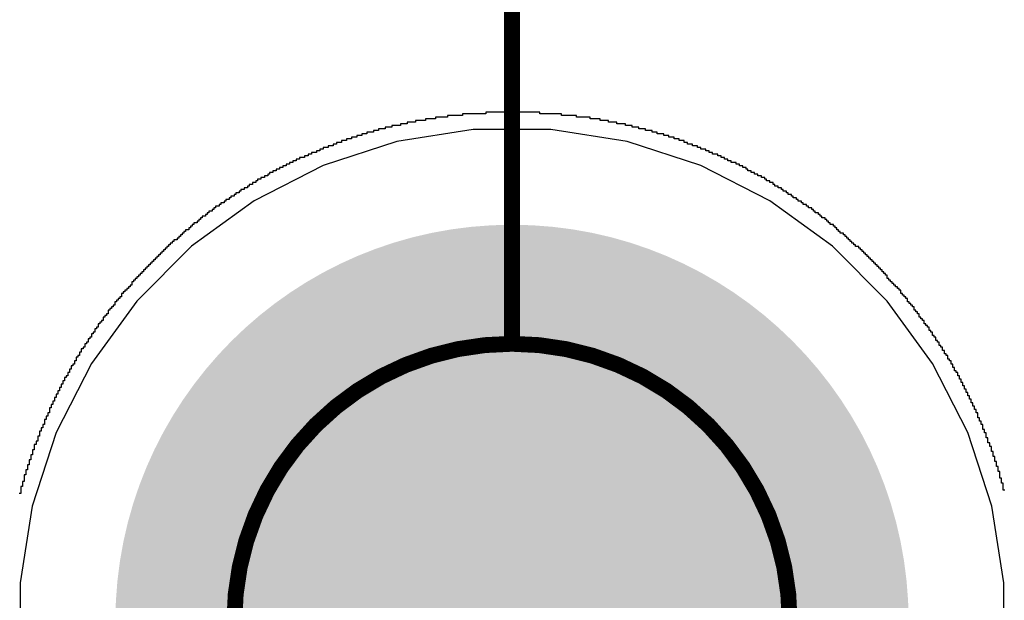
# Model space of a CAD drawing. Header units: inches. Extents: x 0 to 140, y 0 to 140.
# Tile 20 of 42: x 66.9 to 73.1, y 38.13 to 41.79. Entities that reach past the tile are written whole.
import ezdxf

# ---------------------------------------------------------------- set-up
doc = ezdxf.new("R2010")
doc.units = ezdxf.units.IN
for name, color, linetype in [('Board', 56, 'Continuous'), ('BOTTOM', 5, 'Continuous'), ('Bottom Solder', 6, 'Continuous'), ('Pad Holes', 156, 'Continuous'), ('TOP', 1, 'Continuous'), ('Top Solder', 216, 'Continuous')]:
    doc.layers.add(name, color=color, linetype=linetype)

msp = doc.modelspace()

# ---------------------------------------------------------------- hatches: boundary and pattern name
at = {"layer": 'BOTTOM'}
h = msp.add_hatch(color=5, dxfattribs=at)
edge = h.paths.add_edge_path()
edge.add_arc((70, 37.9997), 1.5, 0, 360)
at = {"layer": 'Bottom Solder'}
h = msp.add_hatch(color=6, dxfattribs=at)
edge = h.paths.add_edge_path()
edge.add_arc((70, 37.9997), 2.5, 0, 360)
at = {"layer": 'Pad Holes'}
h = msp.add_hatch(color=7, dxfattribs=at)
edge = h.paths.add_edge_path()
edge.add_arc((70, 37.9997), 1.75, 0, 360)
at = {"layer": 'TOP'}
h = msp.add_hatch(color=1, dxfattribs=at)
edge = h.paths.add_edge_path()
edge.add_arc((70, 37.9997), 1.5, 0, 360)
at = {"layer": 'Top Solder'}
h = msp.add_hatch(color=216, dxfattribs=at)
edge = h.paths.add_edge_path()
edge.add_arc((70, 37.9997), 2.5, 0, 360)

# ---------------------------------------------------------------- linework, layer by layer
at = {"layer": 'Board', "const_width": 0.1}
msp.add_lwpolyline([(70, 39.7497), (70, 52.2497)], dxfattribs=at)
msp.add_lwpolyline([(70, 39.7497), (70, 52.2497)], dxfattribs=at)
at = {"layer": 'Board'}
for points, const_width in [([(71.75, 37.9997, 1), (68.25, 37.9997, 1)], 0.1), ([(71.75, 37.9997, 1), (68.25, 37.9997, 1)], 0.1), ([(71.75, 37.9997, 1), (68.25, 37.9997, 1)], 0.1), ([(71.75, 37.9997, 1), (68.25, 37.9997, 1)], 0.1), ([(69.975, 39.7497, 1), (70.025, 39.7497, 1)], 0.05), ([(69.975, 39.7497, 1), (70.025, 39.7497, 1)], 0.05)]:
    msp.add_lwpolyline(points, format="xyb", close=True, dxfattribs=dict(at, const_width=const_width))
at = {"layer": 'BOTTOM'}
for p, q in [((69.9947, 41.2095), (69.9947, 50.7975)), ((69.9947, 50.7727), (69.9947, 41.2267)), ((69.9947, 41.2095), (69.953, 41.0997)), ((69.9947, 41.2267), (69.9947, 41.2095)), ((70.1746, 41.2095), (69.9947, 41.2095)), ((70.1746, 41.1989), (70.1746, 41.2095)), ((70.3122, 41.1989), (70.1746, 41.1989)), ((70.3122, 41.1883), (70.3122, 41.1989)), ((70.4075, 41.1883), (70.3122, 41.1883)), ((70.4075, 41.1777), (70.4075, 41.1883)), ((70.4921, 41.1777), (70.4075, 41.1777)), ((70.4921, 41.1671), (70.4921, 41.1777)), ((70.5556, 41.1671), (70.4921, 41.1671)), ((70.5556, 41.1566), (70.5556, 41.1671)), ((70.6085, 41.1566), (70.5556, 41.1566)), ((70.6085, 41.146), (70.6085, 41.1566)), ((69.756, 41.0997), (69.2741, 41.0234)), ((69.953, 41.0997), (69.756, 41.0997)), ((70.6614, 41.146), (70.6085, 41.146)), ((70.6614, 41.1354), (70.6614, 41.146)), ((70.7144, 41.1354), (70.6614, 41.1354)), ((70.7144, 41.1248), (70.7144, 41.1354)), ((70.7567, 41.1248), (70.7144, 41.1248)), ((70.7567, 41.1142), (70.7567, 41.1248)), ((70.799, 41.1142), (70.7567, 41.1142)), ((70.799, 41.1036), (70.799, 41.1142)), ((70.8413, 41.1036), (70.799, 41.1036)), ((70.8413, 41.0931), (70.8413, 41.1036)), ((70.8837, 41.0931), (70.8413, 41.0931)), ((70.8837, 41.0825), (70.8837, 41.0931)), ((69.2741, 41.0234), (68.81, 40.8726)), ((70.9154, 41.0825), (70.8837, 41.0825)), ((70.9154, 41.0719), (70.9154, 41.0825)), ((70.9578, 41.0719), (70.9154, 41.0719)), ((70.9578, 41.0613), (70.9578, 41.0719)), ((70.9895, 41.0613), (70.9578, 41.0613)), ((70.9895, 41.0507), (70.9895, 41.0613)), ((71.0213, 41.0507), (70.9895, 41.0507)), ((71.0213, 41.0401), (71.0213, 41.0507)), ((71.053, 41.0401), (71.0213, 41.0401)), ((71.053, 41.0296), (71.053, 41.0401)), ((71.0847, 41.0296), (71.053, 41.0296)), ((71.0847, 41.019), (71.0847, 41.0296)), ((71.1059, 41.019), (71.0847, 41.019)), ((71.1059, 41.0084), (71.1059, 41.019)), ((71.1377, 41.0084), (71.1059, 41.0084)), ((71.1377, 40.9978), (71.1377, 41.0084)), ((71.1694, 40.9978), (71.1377, 40.9978)), ((71.1694, 40.9872), (71.1694, 40.9978)), ((71.1906, 40.9872), (71.1694, 40.9872)), ((71.1906, 40.9766), (71.1906, 40.9872)), ((71.2223, 40.9766), (71.1906, 40.9766)), ((71.2223, 40.9661), (71.2223, 40.9766)), ((71.2435, 40.9661), (71.2223, 40.9661)), ((71.2435, 40.9555), (71.2435, 40.9661)), ((71.2647, 40.9555), (71.2435, 40.9555)), ((71.2647, 40.9449), (71.2647, 40.9555)), ((71.2964, 40.9449), (71.2647, 40.9449)), ((71.2964, 40.9343), (71.2964, 40.9449)), ((71.3176, 40.9343), (71.2964, 40.9343)), ((71.3176, 40.9237), (71.3176, 40.9343)), ((71.3387, 40.9237), (71.3176, 40.9237)), ((71.3387, 40.9132), (71.3387, 40.9237)), ((71.3599, 40.9132), (71.3387, 40.9132)), ((71.3599, 40.9026), (71.3599, 40.9132)), ((71.3811, 40.9026), (71.3599, 40.9026)), ((71.3811, 40.892), (71.3811, 40.9026)), ((68.81, 40.8726), (68.3753, 40.6511)), ((71.4128, 40.892), (71.3811, 40.892)), ((71.4128, 40.8814), (71.4128, 40.892)), ((71.434, 40.8814), (71.4128, 40.8814)), ((71.434, 40.8708), (71.434, 40.8814)), ((71.4551, 40.8708), (71.434, 40.8708)), ((71.4551, 40.8602), (71.4551, 40.8708)), ((71.4763, 40.8602), (71.4551, 40.8602)), ((71.4763, 40.8497), (71.4763, 40.8602)), ((71.4869, 40.8497), (71.4763, 40.8497)), ((71.4869, 40.8391), (71.4869, 40.8497)), ((71.5081, 40.8391), (71.4869, 40.8391)), ((71.5081, 40.8285), (71.5081, 40.8391)), ((71.5292, 40.8285), (71.5081, 40.8285)), ((71.5292, 40.8179), (71.5292, 40.8285)), ((71.5504, 40.8179), (71.5292, 40.8179)), ((71.5504, 40.8073), (71.5504, 40.8179)), ((71.5716, 40.8073), (71.5504, 40.8073)), ((71.5716, 40.7967), (71.5716, 40.8073)), ((71.5927, 40.7967), (71.5716, 40.7967)), ((71.5927, 40.7862), (71.5927, 40.7967)), ((71.6033, 40.7862), (71.5927, 40.7862)), ((71.6033, 40.7756), (71.6033, 40.7862)), ((71.6245, 40.7756), (71.6033, 40.7756)), ((71.6245, 40.765), (71.6245, 40.7756)), ((71.6456, 40.765), (71.6245, 40.765)), ((71.6456, 40.7544), (71.6456, 40.765)), ((71.6562, 40.7544), (71.6456, 40.7544)), ((71.6562, 40.7438), (71.6562, 40.7544)), ((71.6774, 40.7438), (71.6562, 40.7438)), ((71.6774, 40.7332), (71.6774, 40.7438)), ((71.6986, 40.7332), (71.6774, 40.7332)), ((71.6986, 40.7227), (71.6986, 40.7332)), ((71.7091, 40.7227), (71.6986, 40.7227)), ((71.7091, 40.7121), (71.7091, 40.7227)), ((71.7303, 40.7121), (71.7091, 40.7121)), ((71.7303, 40.7015), (71.7303, 40.7121)), ((68.3753, 40.6511), (67.9805, 40.3643)), ((71.7409, 40.7015), (71.7303, 40.7015)), ((71.7409, 40.6909), (71.7409, 40.7015)), ((71.7621, 40.6909), (71.7409, 40.6909)), ((71.7621, 40.6803), (71.7621, 40.6909)), ((71.7726, 40.6803), (71.7621, 40.6803)), ((71.7726, 40.6697), (71.7726, 40.6803)), ((71.7938, 40.6697), (71.7726, 40.6697)), ((71.7938, 40.6592), (71.7938, 40.6697)), ((71.8044, 40.6592), (71.7938, 40.6592)), ((71.8044, 40.6486), (71.8044, 40.6592)), ((71.8255, 40.6486), (71.8044, 40.6486)), ((71.8255, 40.638), (71.8255, 40.6486)), ((71.8361, 40.638), (71.8255, 40.638)), ((71.8361, 40.6274), (71.8361, 40.638)), ((71.8573, 40.6274), (71.8361, 40.6274)), ((71.8573, 40.6168), (71.8573, 40.6274)), ((71.8679, 40.6168), (71.8573, 40.6168)), ((71.8679, 40.6063), (71.8679, 40.6168)), ((71.889, 40.6063), (71.8679, 40.6063)), ((71.889, 40.5957), (71.889, 40.6063)), ((71.8996, 40.5957), (71.889, 40.5957)), ((71.8996, 40.5851), (71.8996, 40.5957)), ((71.9102, 40.5851), (71.8996, 40.5851)), ((71.9102, 40.5745), (71.9102, 40.5851)), ((71.9314, 40.5745), (71.9102, 40.5745)), ((71.9314, 40.5639), (71.9314, 40.5745)), ((71.942, 40.5639), (71.9314, 40.5639)), ((71.942, 40.5533), (71.942, 40.5639)), ((71.9525, 40.5533), (71.942, 40.5533)), ((71.9525, 40.5428), (71.9525, 40.5533)), ((71.9737, 40.5428), (71.9525, 40.5428)), ((71.9737, 40.5322), (71.9737, 40.5428)), ((71.9843, 40.5322), (71.9737, 40.5322)), ((71.9843, 40.5216), (71.9843, 40.5322)), ((71.9949, 40.5216), (71.9843, 40.5216)), ((71.9949, 40.511), (71.9949, 40.5216)), ((72.0055, 40.511), (71.9949, 40.511)), ((72.0055, 40.5004), (72.0055, 40.511)), ((72.0266, 40.5004), (72.0055, 40.5004)), ((72.0266, 40.4898), (72.0266, 40.5004)), ((72.0372, 40.4898), (72.0266, 40.4898)), ((72.0372, 40.4793), (72.0372, 40.4898)), ((72.0478, 40.4793), (72.0372, 40.4793)), ((72.0478, 40.4687), (72.0478, 40.4793)), ((72.0584, 40.4687), (72.0478, 40.4687)), ((72.0584, 40.4581), (72.0584, 40.4687)), ((72.069, 40.4581), (72.0584, 40.4581)), ((72.069, 40.4475), (72.069, 40.4581)), ((72.0901, 40.4475), (72.069, 40.4475)), ((72.0901, 40.4369), (72.0901, 40.4475)), ((72.1007, 40.4369), (72.0901, 40.4369)), ((72.1007, 40.4263), (72.1007, 40.4369)), ((72.1113, 40.4263), (72.1007, 40.4263)), ((72.1113, 40.4158), (72.1113, 40.4263)), ((72.1219, 40.4158), (72.1113, 40.4158)), ((72.1219, 40.4052), (72.1219, 40.4158)), ((72.1324, 40.4052), (72.1219, 40.4052)), ((72.1324, 40.3946), (72.1324, 40.4052)), ((67.9805, 40.3643), (67.6355, 40.0193)), ((72.143, 40.3946), (72.1324, 40.3946)), ((72.143, 40.384), (72.143, 40.3946)), ((72.1536, 40.384), (72.143, 40.384)), ((72.1536, 40.3734), (72.1536, 40.384)), ((72.1642, 40.3734), (72.1536, 40.3734)), ((72.1642, 40.3628), (72.1642, 40.3734)), ((72.1854, 40.3628), (72.1642, 40.3628)), ((72.1854, 40.3523), (72.1854, 40.3628)), ((72.1959, 40.3523), (72.1854, 40.3523)), ((72.1959, 40.3417), (72.1959, 40.3523)), ((72.2065, 40.3417), (72.1959, 40.3417)), ((72.2065, 40.3311), (72.2065, 40.3417)), ((72.2171, 40.3311), (72.2065, 40.3311)), ((72.2171, 40.3205), (72.2171, 40.3311)), ((72.2277, 40.3205), (72.2171, 40.3205)), ((72.2277, 40.3099), (72.2277, 40.3205)), ((72.2383, 40.3099), (72.2277, 40.3099)), ((72.2383, 40.2994), (72.2383, 40.3099)), ((72.2489, 40.2994), (72.2383, 40.2994)), ((72.2489, 40.2888), (72.2489, 40.2994)), ((72.2594, 40.2888), (72.2489, 40.2888)), ((72.2594, 40.2782), (72.2594, 40.2888)), ((72.27, 40.2782), (72.2594, 40.2782)), ((72.27, 40.2676), (72.27, 40.2782)), ((72.2806, 40.2676), (72.27, 40.2676)), ((72.2806, 40.257), (72.2806, 40.2676)), ((72.2912, 40.257), (72.2806, 40.257)), ((72.2912, 40.2464), (72.2912, 40.257)), ((72.3018, 40.2464), (72.2912, 40.2464)), ((72.3018, 40.2359), (72.3018, 40.2464)), ((72.3124, 40.2359), (72.3018, 40.2359)), ((72.3124, 40.2253), (72.3124, 40.2359)), ((72.3229, 40.2253), (72.3124, 40.2253)), ((72.3229, 40.2147), (72.3229, 40.2253)), ((72.3335, 40.2147), (72.3229, 40.2147)), ((72.3335, 40.2041), (72.3335, 40.2147)), ((72.3441, 40.2041), (72.3335, 40.2041)), ((72.3441, 40.1935), (72.3441, 40.2041)), ((72.3547, 40.1935), (72.3441, 40.1935)), ((72.3547, 40.1829), (72.3547, 40.1935)), ((72.3653, 40.1829), (72.3547, 40.1829)), ((72.3653, 40.1618), (72.3653, 40.1829)), ((72.3759, 40.1618), (72.3653, 40.1618)), ((72.3759, 40.1512), (72.3759, 40.1618)), ((72.3864, 40.1512), (72.3759, 40.1512)), ((72.3864, 40.1406), (72.3864, 40.1512)), ((72.397, 40.1406), (72.3864, 40.1406)), ((72.397, 40.13), (72.397, 40.1406)), ((72.4076, 40.13), (72.397, 40.13)), ((72.4076, 40.1194), (72.4076, 40.13)), ((72.4182, 40.1194), (72.4076, 40.1194)), ((72.4182, 40.1089), (72.4182, 40.1194)), ((72.4288, 40.1089), (72.4182, 40.1089)), ((72.4288, 40.0983), (72.4288, 40.1089)), ((72.4393, 40.0983), (72.4288, 40.0983)), ((72.4393, 40.0877), (72.4393, 40.0983)), ((72.4499, 40.0877), (72.4393, 40.0877)), ((72.4499, 40.0665), (72.4499, 40.0877)), ((72.4605, 40.0665), (72.4499, 40.0665)), ((72.4605, 40.0559), (72.4605, 40.0665)), ((72.4711, 40.0559), (72.4605, 40.0559)), ((72.4711, 40.0454), (72.4711, 40.0559)), ((72.4817, 40.0454), (72.4711, 40.0454)), ((72.4817, 40.0348), (72.4817, 40.0454)), ((72.4923, 40.0348), (72.4817, 40.0348)), ((72.4923, 40.0136), (72.4923, 40.0348)), ((67.6355, 40.0193), (67.3487, 39.6245)), ((72.5028, 40.0136), (72.4923, 40.0136)), ((72.5028, 40.003), (72.5028, 40.0136)), ((72.5134, 40.003), (72.5028, 40.003)), ((72.5134, 39.9924), (72.5134, 40.003)), ((72.524, 39.9924), (72.5134, 39.9924)), ((72.524, 39.9819), (72.524, 39.9924)), ((72.5346, 39.9819), (72.524, 39.9819)), ((72.5346, 39.9607), (72.5346, 39.9819)), ((72.5452, 39.9607), (72.5346, 39.9607)), ((72.5452, 39.9501), (72.5452, 39.9607)), ((72.5558, 39.9501), (72.5452, 39.9501)), ((72.5558, 39.9395), (72.5558, 39.9501)), ((72.5663, 39.9395), (72.5558, 39.9395)), ((72.5663, 39.9184), (72.5663, 39.9395)), ((72.5769, 39.9184), (72.5663, 39.9184)), ((72.5769, 39.9078), (72.5769, 39.9184)), ((72.5875, 39.9078), (72.5769, 39.9078)), ((72.5875, 39.8972), (72.5875, 39.9078)), ((72.5981, 39.8972), (72.5875, 39.8972)), ((72.5981, 39.876), (72.5981, 39.8972)), ((72.6087, 39.876), (72.5981, 39.876)), ((72.6087, 39.8655), (72.6087, 39.876)), ((72.6193, 39.8655), (72.6087, 39.8655)), ((72.6193, 39.8549), (72.6193, 39.8655)), ((72.6298, 39.8549), (72.6193, 39.8549)), ((72.6298, 39.8337), (72.6298, 39.8549)), ((72.6404, 39.8337), (72.6298, 39.8337)), ((72.6404, 39.8231), (72.6404, 39.8337)), ((72.651, 39.8231), (72.6404, 39.8231)), ((72.651, 39.802), (72.651, 39.8231)), ((72.6616, 39.802), (72.651, 39.802)), ((72.6616, 39.7914), (72.6616, 39.802)), ((72.6722, 39.7914), (72.6616, 39.7914)), ((72.6722, 39.7702), (72.6722, 39.7914)), ((72.6828, 39.7702), (72.6722, 39.7702)), ((72.6828, 39.7596), (72.6828, 39.7702)), ((72.6933, 39.7596), (72.6828, 39.7596)), ((72.6933, 39.7385), (72.6933, 39.7596)), ((72.7039, 39.7385), (72.6933, 39.7385)), ((72.7039, 39.7279), (72.7039, 39.7385)), ((72.7145, 39.7279), (72.7039, 39.7279)), ((72.7145, 39.7067), (72.7145, 39.7279)), ((72.7251, 39.7067), (72.7145, 39.7067)), ((72.7251, 39.6855), (72.7251, 39.7067)), ((72.7357, 39.6855), (72.7251, 39.6855)), ((72.7357, 39.675), (72.7357, 39.6855)), ((72.7463, 39.675), (72.7357, 39.675)), ((72.7463, 39.6538), (72.7463, 39.675)), ((67.3487, 39.6245), (67.1271, 39.1897)), ((72.7568, 39.6538), (72.7463, 39.6538)), ((72.7568, 39.6432), (72.7568, 39.6538)), ((72.7674, 39.6432), (72.7568, 39.6432)), ((72.7674, 39.622), (72.7674, 39.6432)), ((72.778, 39.622), (72.7674, 39.622)), ((72.778, 39.6009), (72.778, 39.622)), ((72.7886, 39.6009), (72.778, 39.6009)), ((72.7886, 39.5797), (72.7886, 39.6009)), ((72.7992, 39.5797), (72.7886, 39.5797)), ((72.7992, 39.5691), (72.7992, 39.5797)), ((72.8098, 39.5691), (72.7992, 39.5691)), ((72.8098, 39.548), (72.8098, 39.5691)), ((72.8203, 39.548), (72.8098, 39.548)), ((72.8203, 39.5268), (72.8203, 39.548)), ((72.8309, 39.5268), (72.8203, 39.5268)), ((72.8309, 39.5056), (72.8309, 39.5268)), ((72.8415, 39.5056), (72.8309, 39.5056)), ((72.8415, 39.4845), (72.8415, 39.5056)), ((72.8521, 39.4845), (72.8415, 39.4845)), ((72.8521, 39.4633), (72.8521, 39.4845)), ((72.8627, 39.4633), (72.8521, 39.4633)), ((72.8627, 39.4421), (72.8627, 39.4633)), ((72.8732, 39.4421), (72.8627, 39.4421)), ((72.8732, 39.421), (72.8732, 39.4421)), ((72.8838, 39.421), (72.8732, 39.421)), ((72.8838, 39.3998), (72.8838, 39.421)), ((72.8944, 39.3998), (72.8838, 39.3998)), ((72.8944, 39.3786), (72.8944, 39.3998)), ((72.905, 39.3786), (72.8944, 39.3786)), ((72.905, 39.3575), (72.905, 39.3786)), ((72.9156, 39.3575), (72.905, 39.3575)), ((72.9156, 39.3363), (72.9156, 39.3575)), ((72.9262, 39.3363), (72.9156, 39.3363)), ((72.9262, 39.3151), (72.9262, 39.3363)), ((72.9367, 39.3151), (72.9262, 39.3151)), ((72.9367, 39.2834), (72.9367, 39.3151)), ((72.9473, 39.2834), (72.9367, 39.2834)), ((72.9473, 39.2622), (72.9473, 39.2834)), ((72.9579, 39.2622), (72.9473, 39.2622)), ((72.9579, 39.2411), (72.9579, 39.2622)), ((72.9685, 39.2411), (72.9579, 39.2411)), ((72.9685, 39.2093), (72.9685, 39.2411)), ((67.1271, 39.1897), (66.9763, 38.7257)), ((72.9791, 39.2093), (72.9685, 39.2093)), ((72.9791, 39.1882), (72.9791, 39.2093)), ((72.9897, 39.1882), (72.9791, 39.1882)), ((72.9897, 39.1564), (72.9897, 39.1882)), ((73.0002, 39.1564), (72.9897, 39.1564)), ((73.0002, 39.1247), (73.0002, 39.1564)), ((73.0108, 39.1247), (73.0002, 39.1247)), ((73.0108, 39.1035), (73.0108, 39.1247)), ((73.0214, 39.1035), (73.0108, 39.1035)), ((73.0214, 39.0717), (73.0214, 39.1035)), ((73.032, 39.0717), (73.0214, 39.0717)), ((73.032, 39.04), (73.032, 39.0717)), ((73.0426, 39.04), (73.032, 39.04)), ((73.0426, 39.0082), (73.0426, 39.04)), ((73.0532, 39.0082), (73.0426, 39.0082)), ((73.0532, 38.9765), (73.0532, 39.0082)), ((73.0637, 38.9765), (73.0532, 38.9765)), ((73.0637, 38.9448), (73.0637, 38.9765)), ((73.0743, 38.9448), (73.0637, 38.9448)), ((73.0743, 38.9024), (73.0743, 38.9448)), ((73.0849, 38.9024), (73.0743, 38.9024)), ((73.0849, 38.8707), (73.0849, 38.9024)), ((73.0955, 38.8707), (73.0849, 38.8707)), ((73.0955, 38.8283), (73.0955, 38.8707)), ((73.1061, 38.8283), (73.0955, 38.8283)), ((66.9763, 38.7257), (66.9, 38.2437)), ((66.9, 38.2437), (66.9, 37.7558))]:
    msp.add_line(p, q, dxfattribs=at)
at = {"layer": 'Bottom Solder'}
for p, q in [((69.9947, 41.2095), (69.9947, 50.7975)), ((70.0053, 50.7975), (70.0053, 41.2095)), ((70.0053, 41.2095), (69.836, 41.2095)), ((69.836, 41.2095), (69.836, 41.1989)), ((70.1746, 41.2095), (69.9947, 41.2095)), ((70.1746, 41.1989), (70.1746, 41.2095)), ((69.455, 41.1566), (69.3915, 41.1566)), ((69.3915, 41.1566), (69.3915, 41.146)), ((69.5185, 41.1671), (69.455, 41.1671)), ((69.455, 41.1671), (69.455, 41.1566)), ((69.5926, 41.1777), (69.5185, 41.1777)), ((69.5185, 41.1777), (69.5185, 41.1671)), ((69.6878, 41.1883), (69.5926, 41.1883)), ((69.5926, 41.1883), (69.5926, 41.1777)), ((69.836, 41.1989), (69.6878, 41.1989)), ((69.6878, 41.1989), (69.6878, 41.1883)), ((70.3122, 41.1989), (70.1746, 41.1989)), ((70.3122, 41.1883), (70.3122, 41.1989)), ((70.4075, 41.1883), (70.3122, 41.1883)), ((70.4075, 41.1777), (70.4075, 41.1883)), ((70.4921, 41.1777), (70.4075, 41.1777)), ((70.4921, 41.1671), (70.4921, 41.1777)), ((70.5556, 41.1671), (70.4921, 41.1671)), ((70.5556, 41.1566), (70.5556, 41.1671)), ((70.6085, 41.1566), (70.5556, 41.1566)), ((70.6085, 41.146), (70.6085, 41.1566)), ((69.1587, 41.0931), (69.1269, 41.0931)), ((69.1269, 41.0931), (69.1269, 41.0825)), ((69.201, 41.1036), (69.1587, 41.1036)), ((69.1587, 41.1036), (69.1587, 41.0931)), ((69.2433, 41.1142), (69.201, 41.1142)), ((69.201, 41.1142), (69.201, 41.1036)), ((69.2963, 41.1248), (69.2433, 41.1248)), ((69.2433, 41.1248), (69.2433, 41.1142)), ((69.3386, 41.1354), (69.2963, 41.1354)), ((69.2963, 41.1354), (69.2963, 41.1248)), ((69.3915, 41.146), (69.3386, 41.146)), ((69.3386, 41.146), (69.3386, 41.1354)), ((70.6614, 41.146), (70.6085, 41.146)), ((70.6614, 41.1354), (70.6614, 41.146)), ((70.7144, 41.1354), (70.6614, 41.1354)), ((70.7144, 41.1248), (70.7144, 41.1354)), ((70.7567, 41.1248), (70.7144, 41.1248)), ((70.7567, 41.1142), (70.7567, 41.1248)), ((70.799, 41.1142), (70.7567, 41.1142)), ((70.799, 41.1036), (70.799, 41.1142)), ((70.8413, 41.1036), (70.799, 41.1036)), ((70.8413, 41.0931), (70.8413, 41.1036)), ((70.8837, 41.0931), (70.8413, 41.0931)), ((70.8837, 41.0825), (70.8837, 41.0931)), ((68.9576, 41.0296), (68.9259, 41.0296)), ((68.9259, 41.0296), (68.9259, 41.019)), ((68.9894, 41.0401), (68.9576, 41.0401)), ((68.9576, 41.0401), (68.9576, 41.0296)), ((69.0211, 41.0507), (68.9894, 41.0507)), ((68.9894, 41.0507), (68.9894, 41.0401)), ((69.0529, 41.0613), (69.0211, 41.0613)), ((69.0211, 41.0613), (69.0211, 41.0507)), ((69.0846, 41.0719), (69.0529, 41.0719)), ((69.0529, 41.0719), (69.0529, 41.0613)), ((69.1269, 41.0825), (69.0846, 41.0825)), ((69.0846, 41.0825), (69.0846, 41.0719)), ((70.9154, 41.0825), (70.8837, 41.0825)), ((70.9154, 41.0719), (70.9154, 41.0825)), ((70.9578, 41.0719), (70.9154, 41.0719)), ((70.9578, 41.0613), (70.9578, 41.0719)), ((70.9895, 41.0613), (70.9578, 41.0613)), ((70.9895, 41.0507), (70.9895, 41.0613)), ((71.0213, 41.0507), (70.9895, 41.0507)), ((71.0213, 41.0401), (71.0213, 41.0507)), ((71.053, 41.0401), (71.0213, 41.0401)), ((71.053, 41.0296), (71.053, 41.0401)), ((71.0847, 41.0296), (71.053, 41.0296)), ((71.0847, 41.019), (71.0847, 41.0296)), ((68.7883, 40.9661), (68.7671, 40.9661)), ((68.7671, 40.9661), (68.7671, 40.9555)), ((68.8094, 40.9766), (68.7883, 40.9766)), ((68.7883, 40.9766), (68.7883, 40.9661)), ((68.8412, 40.9872), (68.8094, 40.9872)), ((68.8094, 40.9872), (68.8094, 40.9766)), ((68.8729, 40.9978), (68.8412, 40.9978)), ((68.8412, 40.9978), (68.8412, 40.9872)), ((68.8941, 41.0084), (68.8729, 41.0084)), ((68.8729, 41.0084), (68.8729, 40.9978)), ((68.9259, 41.019), (68.8941, 41.019)), ((68.8941, 41.019), (68.8941, 41.0084)), ((71.1059, 41.019), (71.0847, 41.019)), ((71.1059, 41.0084), (71.1059, 41.019)), ((71.1377, 41.0084), (71.1059, 41.0084)), ((71.1377, 40.9978), (71.1377, 41.0084)), ((71.1694, 40.9978), (71.1377, 40.9978)), ((71.1694, 40.9872), (71.1694, 40.9978)), ((71.1906, 40.9872), (71.1694, 40.9872)), ((71.1906, 40.9766), (71.1906, 40.9872)), ((71.2223, 40.9766), (71.1906, 40.9766)), ((71.2223, 40.9661), (71.2223, 40.9766)), ((71.2435, 40.9661), (71.2223, 40.9661)), ((71.2435, 40.9555), (71.2435, 40.9661)), ((68.6401, 40.9026), (68.619, 40.9026)), ((68.619, 40.9026), (68.619, 40.892)), ((68.6613, 40.9132), (68.6401, 40.9132)), ((68.6401, 40.9132), (68.6401, 40.9026)), ((68.693, 40.9237), (68.6613, 40.9237)), ((68.6613, 40.9237), (68.6613, 40.9132)), ((68.7142, 40.9343), (68.693, 40.9343)), ((68.693, 40.9343), (68.693, 40.9237)), ((68.7354, 40.9449), (68.7142, 40.9449)), ((68.7142, 40.9449), (68.7142, 40.9343)), ((68.7671, 40.9555), (68.7354, 40.9555)), ((68.7354, 40.9555), (68.7354, 40.9449)), ((71.2647, 40.9555), (71.2435, 40.9555)), ((71.2647, 40.9449), (71.2647, 40.9555)), ((71.2964, 40.9449), (71.2647, 40.9449)), ((71.2964, 40.9343), (71.2964, 40.9449)), ((71.3176, 40.9343), (71.2964, 40.9343)), ((71.3176, 40.9237), (71.3176, 40.9343)), ((71.3387, 40.9237), (71.3176, 40.9237)), ((71.3387, 40.9132), (71.3387, 40.9237)), ((71.3599, 40.9132), (71.3387, 40.9132)), ((71.3599, 40.9026), (71.3599, 40.9132)), ((71.3811, 40.9026), (71.3599, 40.9026)), ((71.3811, 40.892), (71.3811, 40.9026)), ((68.5131, 40.8391), (68.492, 40.8391)), ((68.492, 40.8391), (68.492, 40.8285)), ((68.5343, 40.8497), (68.5131, 40.8497)), ((68.5131, 40.8497), (68.5131, 40.8391)), ((68.5555, 40.8602), (68.5343, 40.8602)), ((68.5343, 40.8602), (68.5343, 40.8497)), ((68.5766, 40.8708), (68.5555, 40.8708)), ((68.5555, 40.8708), (68.5555, 40.8602)), ((68.5978, 40.8814), (68.5766, 40.8814)), ((68.5766, 40.8814), (68.5766, 40.8708)), ((68.619, 40.892), (68.5978, 40.892)), ((68.5978, 40.892), (68.5978, 40.8814)), ((71.4128, 40.892), (71.3811, 40.892)), ((71.4128, 40.8814), (71.4128, 40.892)), ((71.434, 40.8814), (71.4128, 40.8814)), ((71.434, 40.8708), (71.434, 40.8814)), ((71.4551, 40.8708), (71.434, 40.8708)), ((71.4551, 40.8602), (71.4551, 40.8708)), ((71.4763, 40.8602), (71.4551, 40.8602)), ((71.4763, 40.8497), (71.4763, 40.8602)), ((71.4869, 40.8497), (71.4763, 40.8497)), ((71.4869, 40.8391), (71.4869, 40.8497)), ((71.5081, 40.8391), (71.4869, 40.8391)), ((71.5081, 40.8285), (71.5081, 40.8391)), ((68.3967, 40.7756), (68.3861, 40.7756)), ((68.3861, 40.7756), (68.3861, 40.765)), ((68.4179, 40.7862), (68.3967, 40.7862)), ((68.3967, 40.7862), (68.3967, 40.7756)), ((68.439, 40.7967), (68.4179, 40.7967)), ((68.4179, 40.7967), (68.4179, 40.7862)), ((68.4602, 40.8073), (68.439, 40.8073)), ((68.439, 40.8073), (68.439, 40.7967)), ((68.4708, 40.8179), (68.4602, 40.8179)), ((68.4602, 40.8179), (68.4602, 40.8073)), ((68.492, 40.8285), (68.4708, 40.8285)), ((68.4708, 40.8285), (68.4708, 40.8179)), ((71.5292, 40.8285), (71.5081, 40.8285)), ((71.5292, 40.8179), (71.5292, 40.8285)), ((71.5504, 40.8179), (71.5292, 40.8179)), ((71.5504, 40.8073), (71.5504, 40.8179)), ((71.5716, 40.8073), (71.5504, 40.8073)), ((71.5716, 40.7967), (71.5716, 40.8073)), ((71.5927, 40.7967), (71.5716, 40.7967)), ((71.5927, 40.7862), (71.5927, 40.7967)), ((71.6033, 40.7862), (71.5927, 40.7862)), ((71.6033, 40.7756), (71.6033, 40.7862)), ((71.6245, 40.7756), (71.6033, 40.7756)), ((71.6245, 40.765), (71.6245, 40.7756)), ((68.2909, 40.7121), (68.2803, 40.7121)), ((68.2803, 40.7121), (68.2803, 40.7015)), ((68.3121, 40.7227), (68.2909, 40.7227)), ((68.2909, 40.7227), (68.2909, 40.7121)), ((68.3332, 40.7332), (68.3121, 40.7332)), ((68.3121, 40.7332), (68.3121, 40.7227)), ((68.3438, 40.7438), (68.3332, 40.7438)), ((68.3332, 40.7438), (68.3332, 40.7332)), ((68.365, 40.7544), (68.3438, 40.7544)), ((68.3438, 40.7544), (68.3438, 40.7438)), ((68.3861, 40.765), (68.365, 40.765)), ((68.365, 40.765), (68.365, 40.7544)), ((71.6456, 40.765), (71.6245, 40.765)), ((71.6456, 40.7544), (71.6456, 40.765)), ((71.6562, 40.7544), (71.6456, 40.7544)), ((71.6562, 40.7438), (71.6562, 40.7544)), ((71.6774, 40.7438), (71.6562, 40.7438)), ((71.6774, 40.7332), (71.6774, 40.7438)), ((71.6986, 40.7332), (71.6774, 40.7332)), ((71.6986, 40.7227), (71.6986, 40.7332)), ((71.7091, 40.7227), (71.6986, 40.7227)), ((71.7091, 40.7121), (71.7091, 40.7227)), ((71.7303, 40.7121), (71.7091, 40.7121)), ((71.7303, 40.7015), (71.7303, 40.7121)), ((68.2168, 40.6592), (68.1956, 40.6592)), ((68.1956, 40.6592), (68.1956, 40.6486)), ((68.2274, 40.6697), (68.2168, 40.6697)), ((68.2168, 40.6697), (68.2168, 40.6592)), ((68.2486, 40.6803), (68.2274, 40.6803)), ((68.2274, 40.6803), (68.2274, 40.6697)), ((68.2591, 40.6909), (68.2486, 40.6909)), ((68.2486, 40.6909), (68.2486, 40.6803)), ((68.2803, 40.7015), (68.2591, 40.7015)), ((68.2591, 40.7015), (68.2591, 40.6909)), ((71.7409, 40.7015), (71.7303, 40.7015)), ((71.7409, 40.6909), (71.7409, 40.7015)), ((71.7621, 40.6909), (71.7409, 40.6909)), ((71.7621, 40.6803), (71.7621, 40.6909)), ((71.7726, 40.6803), (71.7621, 40.6803)), ((71.7726, 40.6697), (71.7726, 40.6803)), ((71.7938, 40.6697), (71.7726, 40.6697)), ((71.7938, 40.6592), (71.7938, 40.6697)), ((71.8044, 40.6592), (71.7938, 40.6592)), ((71.8044, 40.6486), (71.8044, 40.6592)), ((68.1216, 40.5957), (68.111, 40.5957)), ((68.111, 40.5957), (68.111, 40.5851)), ((68.1321, 40.6063), (68.1216, 40.6063)), ((68.1216, 40.6063), (68.1216, 40.5957)), ((68.1533, 40.6168), (68.1321, 40.6168)), ((68.1321, 40.6168), (68.1321, 40.6063)), ((68.1639, 40.6274), (68.1533, 40.6274)), ((68.1533, 40.6274), (68.1533, 40.6168)), ((68.1851, 40.638), (68.1639, 40.638)), ((68.1639, 40.638), (68.1639, 40.6274)), ((68.1956, 40.6486), (68.1851, 40.6486)), ((68.1851, 40.6486), (68.1851, 40.638)), ((71.8255, 40.6486), (71.8044, 40.6486)), ((71.8255, 40.638), (71.8255, 40.6486)), ((71.8361, 40.638), (71.8255, 40.638)), ((71.8361, 40.6274), (71.8361, 40.638)), ((71.8573, 40.6274), (71.8361, 40.6274)), ((71.8573, 40.6168), (71.8573, 40.6274)), ((71.8679, 40.6168), (71.8573, 40.6168)), ((71.8679, 40.6063), (71.8679, 40.6168)), ((71.889, 40.6063), (71.8679, 40.6063)), ((71.889, 40.5957), (71.889, 40.6063)), ((71.8996, 40.5957), (71.889, 40.5957)), ((71.8996, 40.5851), (71.8996, 40.5957)), ((68.0369, 40.5322), (68.0263, 40.5322)), ((68.0263, 40.5322), (68.0263, 40.5216)), ((68.0475, 40.5428), (68.0369, 40.5428)), ((68.0369, 40.5428), (68.0369, 40.5322)), ((68.0686, 40.5533), (68.0475, 40.5533)), ((68.0475, 40.5533), (68.0475, 40.5428)), ((68.0792, 40.5639), (68.0686, 40.5639)), ((68.0686, 40.5639), (68.0686, 40.5533)), ((68.0898, 40.5745), (68.0792, 40.5745)), ((68.0792, 40.5745), (68.0792, 40.5639)), ((68.111, 40.5851), (68.0898, 40.5851)), ((68.0898, 40.5851), (68.0898, 40.5745)), ((71.9102, 40.5851), (71.8996, 40.5851)), ((71.9102, 40.5745), (71.9102, 40.5851)), ((71.9314, 40.5745), (71.9102, 40.5745)), ((71.9314, 40.5639), (71.9314, 40.5745)), ((71.942, 40.5639), (71.9314, 40.5639)), ((71.942, 40.5533), (71.942, 40.5639)), ((71.9525, 40.5533), (71.942, 40.5533)), ((71.9525, 40.5428), (71.9525, 40.5533)), ((71.9737, 40.5428), (71.9525, 40.5428)), ((71.9737, 40.5322), (71.9737, 40.5428)), ((71.9843, 40.5322), (71.9737, 40.5322)), ((71.9843, 40.5216), (71.9843, 40.5322)), ((67.9628, 40.4687), (67.9417, 40.4687)), ((67.9417, 40.4687), (67.9417, 40.4581)), ((67.9734, 40.4793), (67.9628, 40.4793)), ((67.9628, 40.4793), (67.9628, 40.4687)), ((67.984, 40.4898), (67.9734, 40.4898)), ((67.9734, 40.4898), (67.9734, 40.4793)), ((67.9946, 40.5004), (67.984, 40.5004)), ((67.984, 40.5004), (67.984, 40.4898)), ((68.0157, 40.511), (67.9946, 40.511)), ((67.9946, 40.511), (67.9946, 40.5004)), ((68.0263, 40.5216), (68.0157, 40.5216)), ((68.0157, 40.5216), (68.0157, 40.511)), ((71.9949, 40.5216), (71.9843, 40.5216)), ((71.9949, 40.511), (71.9949, 40.5216)), ((72.0055, 40.511), (71.9949, 40.511)), ((72.0055, 40.5004), (72.0055, 40.511)), ((72.0266, 40.5004), (72.0055, 40.5004)), ((72.0266, 40.4898), (72.0266, 40.5004)), ((72.0372, 40.4898), (72.0266, 40.4898)), ((72.0372, 40.4793), (72.0372, 40.4898)), ((72.0478, 40.4793), (72.0372, 40.4793)), ((72.0478, 40.4687), (72.0478, 40.4793)), ((72.0584, 40.4687), (72.0478, 40.4687)), ((72.0584, 40.4581), (72.0584, 40.4687)), ((67.8887, 40.4052), (67.8676, 40.4052)), ((67.8676, 40.4052), (67.8676, 40.3946)), ((67.8993, 40.4158), (67.8887, 40.4158)), ((67.8887, 40.4158), (67.8887, 40.4052)), ((67.9099, 40.4263), (67.8993, 40.4263)), ((67.8993, 40.4263), (67.8993, 40.4158)), ((67.9205, 40.4369), (67.9099, 40.4369)), ((67.9099, 40.4369), (67.9099, 40.4263)), ((67.9311, 40.4475), (67.9205, 40.4475)), ((67.9205, 40.4475), (67.9205, 40.4369)), ((67.9417, 40.4581), (67.9311, 40.4581)), ((67.9311, 40.4581), (67.9311, 40.4475)), ((72.069, 40.4581), (72.0584, 40.4581)), ((72.069, 40.4475), (72.069, 40.4581)), ((72.0901, 40.4475), (72.069, 40.4475)), ((72.0901, 40.4369), (72.0901, 40.4475)), ((72.1007, 40.4369), (72.0901, 40.4369)), ((72.1007, 40.4263), (72.1007, 40.4369)), ((72.1113, 40.4263), (72.1007, 40.4263)), ((72.1113, 40.4158), (72.1113, 40.4263)), ((72.1219, 40.4158), (72.1113, 40.4158)), ((72.1219, 40.4052), (72.1219, 40.4158)), ((72.1324, 40.4052), (72.1219, 40.4052)), ((72.1324, 40.3946), (72.1324, 40.4052)), ((67.8147, 40.3417), (67.8041, 40.3417)), ((67.8041, 40.3417), (67.8041, 40.3311)), ((67.8252, 40.3523), (67.8147, 40.3523)), ((67.8147, 40.3523), (67.8147, 40.3417)), ((67.8358, 40.3628), (67.8252, 40.3628)), ((67.8252, 40.3628), (67.8252, 40.3523)), ((67.8464, 40.3734), (67.8358, 40.3734)), ((67.8358, 40.3734), (67.8358, 40.3628)), ((67.857, 40.384), (67.8464, 40.384)), ((67.8464, 40.384), (67.8464, 40.3734)), ((67.8676, 40.3946), (67.857, 40.3946)), ((67.857, 40.3946), (67.857, 40.384)), ((72.143, 40.3946), (72.1324, 40.3946)), ((72.143, 40.384), (72.143, 40.3946)), ((72.1536, 40.384), (72.143, 40.384)), ((72.1536, 40.3734), (72.1536, 40.384)), ((72.1642, 40.3734), (72.1536, 40.3734)), ((72.1642, 40.3628), (72.1642, 40.3734)), ((72.1854, 40.3628), (72.1642, 40.3628)), ((72.1854, 40.3523), (72.1854, 40.3628)), ((72.1959, 40.3523), (72.1854, 40.3523)), ((72.1959, 40.3417), (72.1959, 40.3523)), ((72.2065, 40.3417), (72.1959, 40.3417)), ((72.2065, 40.3311), (72.2065, 40.3417)), ((67.7512, 40.2782), (67.7406, 40.2782)), ((67.7406, 40.2782), (67.7406, 40.2676)), ((67.7617, 40.2888), (67.7512, 40.2888)), ((67.7512, 40.2888), (67.7512, 40.2782)), ((67.7723, 40.2994), (67.7617, 40.2994)), ((67.7617, 40.2994), (67.7617, 40.2888)), ((67.7829, 40.3099), (67.7723, 40.3099)), ((67.7723, 40.3099), (67.7723, 40.2994)), ((67.7935, 40.3205), (67.7829, 40.3205)), ((67.7829, 40.3205), (67.7829, 40.3099)), ((67.8041, 40.3311), (67.7935, 40.3311)), ((67.7935, 40.3311), (67.7935, 40.3205)), ((72.2171, 40.3311), (72.2065, 40.3311)), ((72.2171, 40.3205), (72.2171, 40.3311)), ((72.2277, 40.3205), (72.2171, 40.3205)), ((72.2277, 40.3099), (72.2277, 40.3205)), ((72.2383, 40.3099), (72.2277, 40.3099)), ((72.2383, 40.2994), (72.2383, 40.3099)), ((72.2489, 40.2994), (72.2383, 40.2994)), ((72.2489, 40.2888), (72.2489, 40.2994)), ((72.2594, 40.2888), (72.2489, 40.2888)), ((72.2594, 40.2782), (72.2594, 40.2888)), ((72.27, 40.2782), (72.2594, 40.2782)), ((72.27, 40.2676), (72.27, 40.2782)), ((67.6983, 40.2253), (67.6877, 40.2253)), ((67.6877, 40.2253), (67.6877, 40.2147)), ((67.7088, 40.2359), (67.6983, 40.2359)), ((67.6983, 40.2359), (67.6983, 40.2253)), ((67.7194, 40.2464), (67.7088, 40.2464)), ((67.7088, 40.2464), (67.7088, 40.2359)), ((67.73, 40.257), (67.7194, 40.257)), ((67.7194, 40.257), (67.7194, 40.2464)), ((67.7406, 40.2676), (67.73, 40.2676)), ((67.73, 40.2676), (67.73, 40.257)), ((72.2806, 40.2676), (72.27, 40.2676)), ((72.2806, 40.257), (72.2806, 40.2676)), ((72.2912, 40.257), (72.2806, 40.257)), ((72.2912, 40.2464), (72.2912, 40.257)), ((72.3018, 40.2464), (72.2912, 40.2464)), ((72.3018, 40.2359), (72.3018, 40.2464)), ((72.3124, 40.2359), (72.3018, 40.2359)), ((72.3124, 40.2253), (72.3124, 40.2359)), ((72.3229, 40.2253), (72.3124, 40.2253)), ((72.3229, 40.2147), (72.3229, 40.2253)), ((67.6348, 40.1618), (67.6242, 40.1618)), ((67.6242, 40.1618), (67.6242, 40.1512)), ((67.6453, 40.1724), (67.6348, 40.1724)), ((67.6348, 40.1724), (67.6348, 40.1618)), ((67.6559, 40.1829), (67.6453, 40.1829)), ((67.6453, 40.1829), (67.6453, 40.1724)), ((67.6665, 40.1935), (67.6559, 40.1935)), ((67.6559, 40.1935), (67.6559, 40.1829)), ((67.6771, 40.2041), (67.6665, 40.2041)), ((67.6665, 40.2041), (67.6665, 40.1935)), ((67.6877, 40.2147), (67.6771, 40.2147)), ((67.6771, 40.2147), (67.6771, 40.2041)), ((72.3335, 40.2147), (72.3229, 40.2147)), ((72.3335, 40.2041), (72.3335, 40.2147)), ((72.3441, 40.2041), (72.3335, 40.2041)), ((72.3441, 40.1935), (72.3441, 40.2041)), ((72.3547, 40.1935), (72.3441, 40.1935)), ((72.3547, 40.1829), (72.3547, 40.1935)), ((72.3653, 40.1829), (72.3547, 40.1829)), ((72.3653, 40.1618), (72.3653, 40.1829)), ((72.3759, 40.1618), (72.3653, 40.1618)), ((72.3759, 40.1512), (72.3759, 40.1618)), ((67.5818, 40.0983), (67.5713, 40.0983)), ((67.5713, 40.0983), (67.5713, 40.0877)), ((67.5924, 40.1089), (67.5818, 40.1089)), ((67.5818, 40.1089), (67.5818, 40.0983)), ((67.603, 40.1194), (67.5924, 40.1194)), ((67.5924, 40.1194), (67.5924, 40.1089)), ((67.6136, 40.1406), (67.603, 40.1406)), ((67.603, 40.1406), (67.603, 40.1194)), ((67.6242, 40.1512), (67.6136, 40.1512)), ((67.6136, 40.1512), (67.6136, 40.1406)), ((72.3864, 40.1512), (72.3759, 40.1512)), ((72.3864, 40.1406), (72.3864, 40.1512)), ((72.397, 40.1406), (72.3864, 40.1406)), ((72.397, 40.13), (72.397, 40.1406)), ((72.4076, 40.13), (72.397, 40.13)), ((72.4076, 40.1194), (72.4076, 40.13)), ((72.4182, 40.1194), (72.4076, 40.1194)), ((72.4182, 40.1089), (72.4182, 40.1194)), ((72.4288, 40.1089), (72.4182, 40.1089)), ((72.4288, 40.0983), (72.4288, 40.1089)), ((72.4393, 40.0983), (72.4288, 40.0983)), ((72.4393, 40.0877), (72.4393, 40.0983)), ((67.5289, 40.0348), (67.5183, 40.0348)), ((67.5183, 40.0348), (67.5183, 40.0242)), ((67.5395, 40.0454), (67.5289, 40.0454)), ((67.5289, 40.0454), (67.5289, 40.0348)), ((67.5501, 40.0665), (67.5395, 40.0665)), ((67.5395, 40.0665), (67.5395, 40.0454)), ((67.5607, 40.0771), (67.5501, 40.0771)), ((67.5501, 40.0771), (67.5501, 40.0665)), ((67.5713, 40.0877), (67.5607, 40.0877)), ((67.5607, 40.0877), (67.5607, 40.0771)), ((72.4499, 40.0877), (72.4393, 40.0877)), ((72.4499, 40.0665), (72.4499, 40.0877)), ((72.4605, 40.0665), (72.4499, 40.0665)), ((72.4605, 40.0559), (72.4605, 40.0665)), ((72.4711, 40.0559), (72.4605, 40.0559)), ((72.4711, 40.0454), (72.4711, 40.0559)), ((72.4817, 40.0454), (72.4711, 40.0454)), ((72.4817, 40.0348), (72.4817, 40.0454)), ((72.4923, 40.0348), (72.4817, 40.0348)), ((72.4923, 40.0136), (72.4923, 40.0348)), ((67.476, 39.9713), (67.4654, 39.9713)), ((67.4654, 39.9713), (67.4654, 39.9607)), ((67.4866, 39.9819), (67.476, 39.9819)), ((67.476, 39.9819), (67.476, 39.9713)), ((67.4972, 39.9924), (67.4866, 39.9924)), ((67.4866, 39.9924), (67.4866, 39.9819)), ((67.5078, 40.0136), (67.4972, 40.0136)), ((67.4972, 40.0136), (67.4972, 39.9924)), ((67.5183, 40.0242), (67.5078, 40.0242)), ((67.5078, 40.0242), (67.5078, 40.0136)), ((72.5028, 40.0136), (72.4923, 40.0136)), ((72.5028, 40.003), (72.5028, 40.0136)), ((72.5134, 40.003), (72.5028, 40.003)), ((72.5134, 39.9924), (72.5134, 40.003)), ((72.524, 39.9924), (72.5134, 39.9924)), ((72.524, 39.9819), (72.524, 39.9924)), ((72.5346, 39.9819), (72.524, 39.9819)), ((72.5346, 39.9607), (72.5346, 39.9819)), ((67.4337, 39.9184), (67.4231, 39.9184)), ((67.4231, 39.9184), (67.4231, 39.8972)), ((67.4443, 39.9289), (67.4337, 39.9289)), ((67.4337, 39.9289), (67.4337, 39.9184)), ((67.4548, 39.9395), (67.4443, 39.9395)), ((67.4443, 39.9395), (67.4443, 39.9289)), ((67.4654, 39.9607), (67.4548, 39.9607)), ((67.4548, 39.9607), (67.4548, 39.9395)), ((72.5452, 39.9607), (72.5346, 39.9607)), ((72.5452, 39.9501), (72.5452, 39.9607)), ((72.5558, 39.9501), (72.5452, 39.9501)), ((72.5558, 39.9395), (72.5558, 39.9501)), ((72.5663, 39.9395), (72.5558, 39.9395)), ((72.5663, 39.9184), (72.5663, 39.9395)), ((72.5769, 39.9184), (72.5663, 39.9184)), ((72.5769, 39.9078), (72.5769, 39.9184)), ((72.5875, 39.9078), (72.5769, 39.9078)), ((72.5875, 39.8972), (72.5875, 39.9078)), ((67.3808, 39.8443), (67.3702, 39.8443)), ((67.3702, 39.8443), (67.3702, 39.8231)), ((67.3913, 39.8549), (67.3808, 39.8549)), ((67.3808, 39.8549), (67.3808, 39.8443)), ((67.4019, 39.876), (67.3913, 39.876)), ((67.3913, 39.876), (67.3913, 39.8549)), ((67.4125, 39.8866), (67.4019, 39.8866)), ((67.4019, 39.8866), (67.4019, 39.876)), ((67.4231, 39.8972), (67.4125, 39.8972)), ((67.4125, 39.8972), (67.4125, 39.8866)), ((72.5981, 39.8972), (72.5875, 39.8972)), ((72.5981, 39.876), (72.5981, 39.8972)), ((72.6087, 39.876), (72.5981, 39.876)), ((72.6087, 39.8655), (72.6087, 39.876)), ((72.6193, 39.8655), (72.6087, 39.8655)), ((72.6193, 39.8549), (72.6193, 39.8655)), ((72.6298, 39.8549), (72.6193, 39.8549)), ((72.6298, 39.8337), (72.6298, 39.8549)), ((67.349, 39.7914), (67.3384, 39.7914)), ((67.3384, 39.7914), (67.3384, 39.7808)), ((67.3596, 39.8125), (67.349, 39.8125)), ((67.349, 39.8125), (67.349, 39.7914)), ((67.3702, 39.8231), (67.3596, 39.8231)), ((67.3596, 39.8231), (67.3596, 39.8125)), ((72.6404, 39.8337), (72.6298, 39.8337)), ((72.6404, 39.8231), (72.6404, 39.8337)), ((72.651, 39.8231), (72.6404, 39.8231)), ((72.651, 39.802), (72.651, 39.8231)), ((72.6616, 39.802), (72.651, 39.802)), ((72.6616, 39.7914), (72.6616, 39.802)), ((72.6722, 39.7914), (72.6616, 39.7914)), ((72.6722, 39.7702), (72.6722, 39.7914)), ((67.3067, 39.7279), (67.2961, 39.7279)), ((67.2961, 39.7279), (67.2961, 39.7173)), ((67.3173, 39.749), (67.3067, 39.749)), ((67.3067, 39.749), (67.3067, 39.7279)), ((67.3279, 39.7596), (67.3173, 39.7596)), ((67.3173, 39.7596), (67.3173, 39.749)), ((67.3384, 39.7808), (67.3279, 39.7808)), ((67.3279, 39.7808), (67.3279, 39.7596)), ((72.6828, 39.7702), (72.6722, 39.7702)), ((72.6828, 39.7596), (72.6828, 39.7702)), ((72.6933, 39.7596), (72.6828, 39.7596)), ((72.6933, 39.7385), (72.6933, 39.7596)), ((72.7039, 39.7385), (72.6933, 39.7385)), ((72.7039, 39.7279), (72.7039, 39.7385)), ((72.7145, 39.7279), (72.7039, 39.7279)), ((72.7145, 39.7067), (72.7145, 39.7279)), ((67.2644, 39.6644), (67.2538, 39.6644)), ((67.2538, 39.6644), (67.2538, 39.6432)), ((67.2749, 39.675), (67.2644, 39.675)), ((67.2644, 39.675), (67.2644, 39.6644)), ((67.2855, 39.6961), (67.2749, 39.6961)), ((67.2749, 39.6961), (67.2749, 39.675)), ((67.2961, 39.7173), (67.2855, 39.7173)), ((67.2855, 39.7173), (67.2855, 39.6961)), ((72.7251, 39.7067), (72.7145, 39.7067)), ((72.7251, 39.6855), (72.7251, 39.7067)), ((72.7357, 39.6855), (72.7251, 39.6855)), ((72.7357, 39.675), (72.7357, 39.6855)), ((72.7463, 39.675), (72.7357, 39.675)), ((72.7463, 39.6538), (72.7463, 39.675)), ((67.2326, 39.6115), (67.222, 39.6115)), ((67.222, 39.6115), (67.222, 39.5903)), ((67.2432, 39.622), (67.2326, 39.622)), ((67.2326, 39.622), (67.2326, 39.6115)), ((67.2538, 39.6432), (67.2432, 39.6432)), ((67.2432, 39.6432), (67.2432, 39.622)), ((72.7568, 39.6538), (72.7463, 39.6538)), ((72.7568, 39.6432), (72.7568, 39.6538)), ((72.7674, 39.6432), (72.7568, 39.6432)), ((72.7674, 39.622), (72.7674, 39.6432)), ((72.778, 39.622), (72.7674, 39.622)), ((72.778, 39.6009), (72.778, 39.622)), ((72.7886, 39.6009), (72.778, 39.6009)), ((72.7886, 39.5797), (72.7886, 39.6009)), ((67.1903, 39.5374), (67.1797, 39.5374)), ((67.1797, 39.5374), (67.1797, 39.5162)), ((67.2009, 39.548), (67.1903, 39.548)), ((67.1903, 39.548), (67.1903, 39.5374)), ((67.2114, 39.5691), (67.2009, 39.5691)), ((67.2009, 39.5691), (67.2009, 39.548)), ((67.222, 39.5903), (67.2114, 39.5903)), ((67.2114, 39.5903), (67.2114, 39.5691)), ((72.7992, 39.5797), (72.7886, 39.5797)), ((72.7992, 39.5691), (72.7992, 39.5797)), ((72.8098, 39.5691), (72.7992, 39.5691)), ((72.8098, 39.548), (72.8098, 39.5691)), ((72.8203, 39.548), (72.8098, 39.548)), ((72.8203, 39.5268), (72.8203, 39.548)), ((67.1585, 39.4739), (67.1479, 39.4739)), ((67.1479, 39.4739), (67.1479, 39.4527)), ((67.1691, 39.4951), (67.1585, 39.4951)), ((67.1585, 39.4951), (67.1585, 39.4739)), ((67.1797, 39.5162), (67.1691, 39.5162)), ((67.1691, 39.5162), (67.1691, 39.4951)), ((72.8309, 39.5268), (72.8203, 39.5268)), ((72.8309, 39.5056), (72.8309, 39.5268)), ((72.8415, 39.5056), (72.8309, 39.5056)), ((72.8415, 39.4845), (72.8415, 39.5056)), ((72.8521, 39.4845), (72.8415, 39.4845)), ((72.8521, 39.4633), (72.8521, 39.4845)), ((67.1268, 39.4104), (67.1162, 39.4104)), ((67.1162, 39.4104), (67.1162, 39.3892)), ((67.1374, 39.4316), (67.1268, 39.4316)), ((67.1268, 39.4316), (67.1268, 39.4104)), ((67.1479, 39.4527), (67.1374, 39.4527)), ((67.1374, 39.4527), (67.1374, 39.4316)), ((72.8627, 39.4633), (72.8521, 39.4633)), ((72.8627, 39.4421), (72.8627, 39.4633)), ((72.8732, 39.4421), (72.8627, 39.4421)), ((72.8732, 39.421), (72.8732, 39.4421)), ((72.8838, 39.421), (72.8732, 39.421)), ((72.8838, 39.3998), (72.8838, 39.421)), ((67.095, 39.3469), (67.0844, 39.3469)), ((67.0844, 39.3469), (67.0844, 39.3151)), ((67.1056, 39.3681), (67.095, 39.3681)), ((67.095, 39.3681), (67.095, 39.3469)), ((67.1162, 39.3892), (67.1056, 39.3892)), ((67.1056, 39.3892), (67.1056, 39.3681)), ((72.8944, 39.3998), (72.8838, 39.3998)), ((72.8944, 39.3786), (72.8944, 39.3998)), ((72.905, 39.3786), (72.8944, 39.3786)), ((72.905, 39.3575), (72.905, 39.3786)), ((72.9156, 39.3575), (72.905, 39.3575)), ((72.9156, 39.3363), (72.9156, 39.3575)), ((67.0739, 39.294), (67.0633, 39.294)), ((67.0633, 39.294), (67.0633, 39.2728)), ((67.0844, 39.3151), (67.0739, 39.3151)), ((67.0739, 39.3151), (67.0739, 39.294)), ((72.9262, 39.3363), (72.9156, 39.3363)), ((72.9262, 39.3151), (72.9262, 39.3363)), ((72.9367, 39.3151), (72.9262, 39.3151)), ((72.9367, 39.2834), (72.9367, 39.3151)), ((67.0527, 39.2411), (67.0421, 39.2411)), ((67.0421, 39.2411), (67.0421, 39.2199)), ((67.0633, 39.2728), (67.0527, 39.2728)), ((67.0527, 39.2728), (67.0527, 39.2411)), ((72.9473, 39.2834), (72.9367, 39.2834)), ((72.9473, 39.2622), (72.9473, 39.2834)), ((72.9579, 39.2622), (72.9473, 39.2622)), ((72.9579, 39.2411), (72.9579, 39.2622)), ((72.9685, 39.2411), (72.9579, 39.2411)), ((72.9685, 39.2093), (72.9685, 39.2411)), ((67.021, 39.167), (67.0104, 39.167)), ((67.0104, 39.167), (67.0104, 39.1352)), ((67.0315, 39.1987), (67.021, 39.1987)), ((67.021, 39.1987), (67.021, 39.167)), ((67.0421, 39.2199), (67.0315, 39.2199)), ((67.0315, 39.2199), (67.0315, 39.1987)), ((72.9791, 39.2093), (72.9685, 39.2093)), ((72.9791, 39.1882), (72.9791, 39.2093)), ((72.9897, 39.1882), (72.9791, 39.1882)), ((72.9897, 39.1564), (72.9897, 39.1882)), ((66.9998, 39.1141), (66.9892, 39.1141)), ((66.9892, 39.1141), (66.9892, 39.0823)), ((67.0104, 39.1352), (66.9998, 39.1352)), ((66.9998, 39.1352), (66.9998, 39.1141)), ((73.0002, 39.1564), (72.9897, 39.1564)), ((73.0002, 39.1247), (73.0002, 39.1564)), ((73.0108, 39.1247), (73.0002, 39.1247)), ((73.0108, 39.1035), (73.0108, 39.1247)), ((73.0214, 39.1035), (73.0108, 39.1035)), ((73.0214, 39.0717), (73.0214, 39.1035)), ((66.9786, 39.0506), (66.968, 39.0506)), ((66.968, 39.0506), (66.968, 39.0188)), ((66.9892, 39.0823), (66.9786, 39.0823)), ((66.9786, 39.0823), (66.9786, 39.0506)), ((73.032, 39.0717), (73.0214, 39.0717)), ((73.032, 39.04), (73.032, 39.0717)), ((73.0426, 39.04), (73.032, 39.04)), ((73.0426, 39.0082), (73.0426, 39.04)), ((66.9575, 38.9871), (66.9469, 38.9871)), ((66.9469, 38.9871), (66.9469, 38.9553)), ((66.968, 39.0188), (66.9575, 39.0188)), ((66.9575, 39.0188), (66.9575, 38.9871)), ((73.0532, 39.0082), (73.0426, 39.0082)), ((73.0532, 38.9765), (73.0532, 39.0082)), ((73.0637, 38.9765), (73.0532, 38.9765)), ((73.0637, 38.9448), (73.0637, 38.9765)), ((66.9363, 38.9236), (66.9257, 38.9236)), ((66.9257, 38.9236), (66.9257, 38.8813)), ((66.9469, 38.9553), (66.9363, 38.9553)), ((66.9363, 38.9553), (66.9363, 38.9236)), ((73.0743, 38.9448), (73.0637, 38.9448)), ((73.0743, 38.9024), (73.0743, 38.9448)), ((66.9257, 38.8813), (66.9151, 38.8813)), ((66.9151, 38.8813), (66.9151, 38.8495)), ((73.0849, 38.9024), (73.0743, 38.9024)), ((73.0849, 38.8707), (73.0849, 38.9024)), ((73.0955, 38.8707), (73.0849, 38.8707)), ((73.0955, 38.8283), (73.0955, 38.8707)), ((66.9045, 38.8072), (66.894, 38.8072)), ((66.9151, 38.8495), (66.9045, 38.8495)), ((66.9045, 38.8495), (66.9045, 38.8072)), ((73.1061, 38.8283), (73.0955, 38.8283))]:
    msp.add_line(p, q, dxfattribs=at)
at = {"layer": 'TOP'}
for p, q in [((69.756, 41.0997), (69.2741, 41.0234)), ((70.244, 41.0997), (69.756, 41.0997)), ((70.7259, 41.0234), (70.244, 41.0997)), ((69.2741, 41.0234), (68.81, 40.8726)), ((71.19, 40.8726), (70.7259, 41.0234)), ((68.81, 40.8726), (68.3753, 40.6511)), ((71.6248, 40.6511), (71.19, 40.8726)), ((68.3753, 40.6511), (67.9805, 40.3643)), ((72.0195, 40.3643), (71.6248, 40.6511)), ((67.9805, 40.3643), (67.6355, 40.0193)), ((72.3646, 40.0193), (72.0195, 40.3643)), ((67.6355, 40.0193), (67.3487, 39.6245)), ((72.6514, 39.6245), (72.3646, 40.0193)), ((67.3487, 39.6245), (67.1271, 39.1897)), ((72.8729, 39.1897), (72.6514, 39.6245)), ((67.1271, 39.1897), (66.9763, 38.7257)), ((73.0237, 38.7257), (72.8729, 39.1897)), ((66.9763, 38.7257), (66.9, 38.2437)), ((73.1, 38.2437), (73.0237, 38.7257)), ((66.9, 38.2437), (66.9, 37.7558)), ((73.1, 37.7558), (73.1, 38.2437))]:
    msp.add_line(p, q, dxfattribs=at)

doc.saveas('drawing.dxf')
